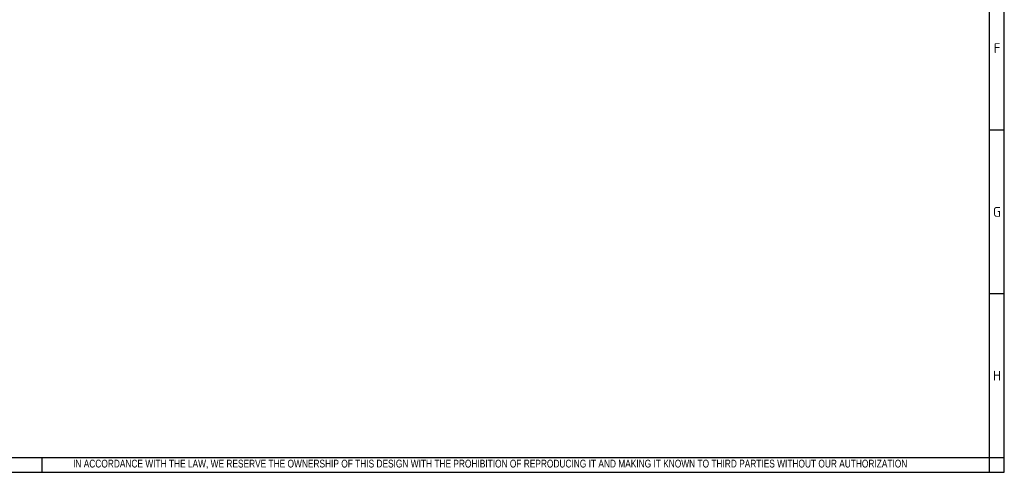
# Model space of a CAD drawing. Extents: x -12 to 412, y 11 to 308.
# Tile 7 of 9: x 209 to 412, y 11 to 104. Entities that reach past the tile are written whole.
import ezdxf

# ---------------------------------------------------------------- set-up
doc = ezdxf.new("R2010")
doc.units = 0
doc.layers.get('0').update_dxf_attribs({"linetype": 'CONTINUOUS'})
doc.layers.add('DEFAULT', color=7, linetype='CONTINUOUS')

msp = doc.modelspace()

# ---------------------------------------------------------------- linework, layer by layer
at = {"color": 7, "linetype": 'CONTINUOUS'}
for p, q in [((412.092, 10.9591), (412.092, 287.5885)), ((412.092, 81.6309), (409.0633, 81.6309)), ((412.092, 47.8094), (409.0633, 47.8094)), ((213.2718, 10.9545), (213.2718, 13.9833)), ((6.2345, 10.9591), (412.092, 10.9591))]:
    msp.add_line(p, q, dxfattribs=at)
at = {"layer": 'DEFAULT', "color": 7, "linetype": 'CONTINUOUS'}
for p, q in [((409.0633, 10.9591), (409.0633, 287.5885)), ((6.2345, 13.9879), (412.092, 13.9879))]:
    msp.add_line(p, q, dxfattribs=at)

# ---------------------------------------------------------------- texts
for s, insert, char_height, width, attachment_point in [('{\\fSolid Edge ANSI|b0||i0||c0|p34;\\C7;\\H2.019192;\\W1.;F}', (410.6121, 97.5377), 2.019192, 2.271601, 8), ('{\\fSolid Edge ANSI|b0||i0||c0|p34;\\C7;\\H2.019192;\\W1.;G}', (410.5863, 63.7163), 2.019192, 2.5871, 8), ('{\\fSolid Edge ANSI|b0||i0||c0|p34;\\C7;\\H2.019192;\\W1.;H}', (410.5882, 29.8948), 2.019192, 2.713299, 8), ('{\\fArial Narrow|b0||i0||c0|p34;\\C7;\\H1.6;\\W0.94;IN ACCORDANCE WITH THE LAW, WE RESERVE THE OWNERSHIP OF THIS DESIGN WITH THE PROHIBITION OF REPRODUCING IT AND MAKING IT KNOWN TO THIRD PARTIES WITHOUT OUR AUTHORIZATION}', (219.6882, 11.6523), 1.6, 181.995713, 7)]:
    msp.add_mtext(s, dxfattribs=dict(insert=insert, char_height=char_height, width=width, attachment_point=attachment_point))

doc.saveas('drawing.dxf')
